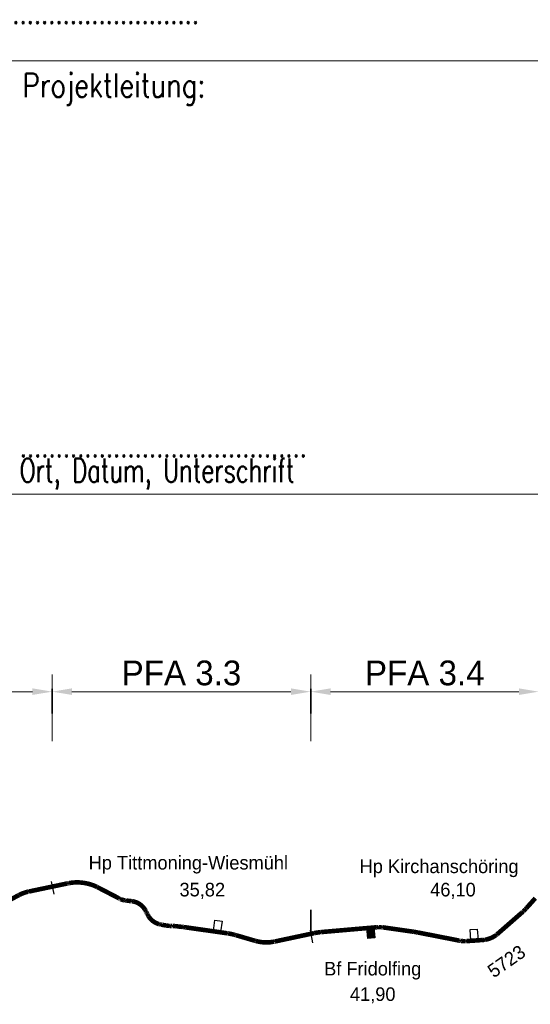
# Model space of a CAD drawing. Header units: metres. Extents: x -11 to 3521716, y 0 to 5943557.
# Tile 17 of 24: x 145.53 to 147.59, y 21.52 to 25.49. Entities that reach past the tile are written whole.
import ezdxf
from ezdxf.enums import TextEntityAlignment as Align

# ---------------------------------------------------------------- set-up
doc = ezdxf.new("R2010")
doc.units = ezdxf.units.M
doc.header["$PDMODE"] = 35
doc.header["$PDSIZE"] = 0.1
doc.linetypes.add('PUNKT2_2_2', pattern=[0.79375, 0, -0.79375])
for name, color, linetype in [('_SF_Lageskizze_PA3', 7, 'Continuous'), ('_TB_Lageskizze_PA3_025', 7, 'Continuous'), ('_TB_PFA-3.2', 7, 'Continuous'), ('_TB_PFA-3.3', 7, 'Continuous'), ('_TB_PFA-3.4', 7, 'Continuous'), ('Stempel', 7, 'Continuous')]:
    doc.layers.add(name, color=color, linetype=linetype)
doc.layers.add('_TB_HILFE', color=6, linetype='Continuous', plot=False)
doc.styles.add('K_Isocp', font='k_isocp.SHX')
doc.styles.add('K_isocp_dim', font='K_isocp.shx')
doc.styles.add('SIMPLEX8', font='simplexd.shx', dxfattribs={"width": 0.8})
doc.dimstyles.new('A_P_M_25', dxfattribs={"dimscale": 10, "dimtxt": 2.5, "dimasz": 2, "dimexe": 1.75, "dimexo": 0.625, "dimtad": 1, "dimzin": 0, "dimdsep": 46, "dimtxsty": 'K_isocp_dim', "dimsah": 1, "dimcen": 2, "dimdle": 1.75, "dimadec": 0, "dimazin": 0, "dimtfac": 1, "dimtmove": 2, "dimatfit": 3, "dimfxl": 5, "dimfxlon": 1, "dimtvp": 1, "dimtolj": 1, "dimtzin": 0, "dimarcsym": 0})

# ---------------------------------------------------------------- blocks, each defined once
blk = doc.blocks.new('*D25')
at = {"layer": '_TB_PFA-3.4', "color": 0, "lineweight": -2, "transparency": 16777216}
for p, q in [((-5.7866, 4.102), (-5.7866, 4.372)), ((-4.8657, 4.102), (-4.8657, 4.372)), ((-5.7066, 4.302), (-4.9457, 4.302))]:
    blk.add_line(p, q, dxfattribs=at)
at = {"layer": '_TB_PFA-3.4', "color": 0, "lineweight": 35, "transparency": 16777216}
for points in [[(-5.7066, 4.3154), (-5.7066, 4.2887), (-5.7866, 4.302)], [(-4.9457, 4.3154), (-4.9457, 4.2887), (-4.8657, 4.302)]]:
    blk.add_solid(points, dxfattribs=at)
at = {"layer": 'Defpoints', "color": 0, "lineweight": 35, "transparency": 16777216}
for p in [(-4.8657, 4.302), (-4.8657, 3.4846), (-5.7866, 3.3251)]:
    blk.add_point(p, dxfattribs=at)
at = {"layer": '_TB_PFA-3.4', "color": 0, "lineweight": 35, "transparency": 16777216, "insert": (-5.3261, 4.377), "char_height": 0.1, "attachment_point": 5, "style": 'K_isocp_dim'}
blk.add_mtext('\\A1;PFA 3.4', dxfattribs=at)
blk = doc.blocks.new('*D26')
at = {"layer": '_TB_PFA-3.3', "color": 0, "lineweight": -2, "transparency": 16777216}
for p, q in [((-6.8307, 4.102), (-6.8307, 4.372)), ((-5.7866, 4.102), (-5.7866, 4.372)), ((-6.7507, 4.302), (-5.8666, 4.302))]:
    blk.add_line(p, q, dxfattribs=at)
at = {"layer": '_TB_PFA-3.3', "color": 0, "lineweight": 35, "transparency": 16777216}
for points in [[(-6.7507, 4.3154), (-6.7507, 4.2887), (-6.8307, 4.302)], [(-5.8666, 4.3154), (-5.8666, 4.2887), (-5.7866, 4.302)]]:
    blk.add_solid(points, dxfattribs=at)
at = {"layer": 'Defpoints', "color": 0, "lineweight": 35, "transparency": 16777216}
for p in [(-5.7866, 4.302), (-6.8307, 3.5159), (-5.7866, 3.3251)]:
    blk.add_point(p, dxfattribs=at)
at = {"layer": '_TB_PFA-3.3', "color": 0, "lineweight": 35, "transparency": 16777216, "insert": (-6.3086, 4.377), "char_height": 0.1, "attachment_point": 5, "style": 'K_isocp_dim'}
blk.add_mtext('\\A1;PFA 3.3', dxfattribs=at)
blk = doc.blocks.new('*D27')
at = {"layer": '_TB_PFA-3.2', "color": 0, "lineweight": -2, "transparency": 16777216}
for p, q in [((-7.7064, 4.102), (-7.7064, 4.372)), ((-6.8307, 4.102), (-6.8307, 4.372)), ((-7.6264, 4.302), (-6.9107, 4.302))]:
    blk.add_line(p, q, dxfattribs=at)
at = {"layer": '_TB_PFA-3.2', "color": 0, "lineweight": 35, "transparency": 16777216}
for points in [[(-7.6264, 4.3154), (-7.6264, 4.2887), (-7.7064, 4.302)], [(-6.9107, 4.3154), (-6.9107, 4.2887), (-6.8307, 4.302)]]:
    blk.add_solid(points, dxfattribs=at)
at = {"layer": 'Defpoints', "color": 0, "lineweight": 35, "transparency": 16777216}
for p in [(-6.8307, 4.302), (-6.8307, 3.5159), (-7.7064, 3.1365)]:
    blk.add_point(p, dxfattribs=at)
at = {"layer": '_TB_PFA-3.2', "color": 0, "lineweight": 35, "transparency": 16777216, "insert": (-7.2686, 4.377), "char_height": 0.1, "attachment_point": 5, "style": 'K_isocp_dim'}
blk.add_mtext('\\A1;PFA 3.2', dxfattribs=at)
blk = doc.blocks.new('Planstempel')
at = {"layer": '_TB_PFA-3.4'}
h = blk.add_hatch(color=256, dxfattribs=at)
h.dxf.hatch_style = 1
h.paths.add_polyline_path([(-5.5312, 3.3493), (-5.5602, 3.3468), (-5.5565, 3.3047), (-5.5275, 3.3072)])
at = {"layer": '_TB_HILFE'}
for p, q in [((-6.8346, 3.5353), (-6.8244, 3.4844)), ((-5.7893, 3.3385), (-5.779, 3.2877))]:
    blk.add_line(p, q, dxfattribs=at)
at = {"layer": '_TB_Lageskizze_PA3_025', "flags": 128}
blk.add_lwpolyline([(-6.9624, 3.483, -0.001458), (-6.9616, 3.4834, -0.049672), (-6.9345, 3.4939, -0.010529), (-6.9292, 3.4952, -0.001172), (-6.9286, 3.4954, -0.001016), (-6.9279, 3.4955, -0.000859), (-6.9273, 3.4956, -0.000703), (-6.9267, 3.4958, -0.000547), (-6.9261, 3.4959, -0.000391), (-6.9254, 3.496, -0.000234), (-6.9249, 3.4962, -0.000078), (-6.9241, 3.4963), (-6.7707, 3.5285, -0.00009), (-6.7695, 3.5288, -0.000271), (-6.7687, 3.5289, -0.000452), (-6.7676, 3.5292, -0.000632), (-6.7666, 3.5294, -0.000813), (-6.7656, 3.5296, -0.000993), (-6.7646, 3.5298, -0.001174), (-6.7635, 3.53, -0.001355), (-6.7625, 3.5302, -0.037912), (-6.7354, 3.5331, -0.09434), (-6.6678, 3.5225, -0.027812), (-6.6496, 3.5148, -0.001379), (-6.6487, 3.5144, -0.001195), (-6.6478, 3.5139, -0.001011), (-6.6469, 3.5134, -0.000827), (-6.6459, 3.5129, -0.000643), (-6.645, 3.5125, -0.00046), (-6.6441, 3.512, -0.000276), (-6.6433, 3.5116, -0.000092), (-6.6422, 3.511), (-6.5654, 3.4711, 0.000069), (-6.5633, 3.47, 0.000481), (-6.562, 3.4694, 0.000524), (-6.5611, 3.4689, 0.000782), (-6.5604, 3.4685, 0.001091), (-6.5595, 3.4681, 0.001452), (-6.5587, 3.4677, 0.001847), (-6.5578, 3.4673, 0.002208), (-6.557, 3.4669, 0.002517), (-6.5561, 3.4665, 0.002775), (-6.5553, 3.4661, 0.002981), (-6.5544, 3.4657, 0.003136), (-6.5536, 3.4653, 0.003239), (-6.5527, 3.465, 0.003291), (-6.5518, 3.4646, 0.036047), (-6.5421, 3.4616, 0.003656), (-6.541, 3.4614, 0.003599), (-6.54, 3.4611, 0.003484), (-6.539, 3.4609, 0.003312), (-6.538, 3.4608, 0.003083), (-6.537, 3.4606, 0.002797), (-6.5359, 3.4604, 0.002453), (-6.5349, 3.4603, 0.002052), (-6.5339, 3.4601, 0.001613), (-6.5329, 3.46, 0.001212), (-6.5318, 3.4599, 0.000869), (-6.5308, 3.4598, 0.000582), (-6.5297, 3.4596, 0.000535), (-6.5282, 3.4595, 0.000076), (-6.5256, 3.4592), (-6.5181, 3.4583, -0.00001), (-6.5167, 3.4582, -0.00007), (-6.5159, 3.4581, -0.000189), (-6.5147, 3.4579, -0.000368), (-6.5137, 3.4578, -0.000606), (-6.5125, 3.4577, -0.000904), (-6.5115, 3.4576, -0.001262), (-6.5104, 3.4574, -0.00168), (-6.5093, 3.4573, -0.002137), (-6.5082, 3.4571, -0.002554), (-6.5071, 3.457, -0.002912), (-6.506, 3.4568, -0.00321), (-6.5049, 3.4566, -0.003449), (-6.5038, 3.4564, -0.003628), (-6.5028, 3.4562, -0.003747), (-6.5017, 3.456, -0.003807), (-6.5006, 3.4557, -0.187156), (-6.4574, 3.4259, -0.003807), (-6.4568, 3.425, -0.003747), (-6.4562, 3.4241, -0.003628), (-6.4556, 3.4231, -0.003449), (-6.455, 3.4222, -0.00321), (-6.4545, 3.4212, -0.002912), (-6.4539, 3.4203, -0.002554), (-6.4534, 3.4193, -0.002137), (-6.4529, 3.4183, -0.00168), (-6.4524, 3.4174, -0.001262), (-6.4518, 3.4164, -0.000904), (-6.4513, 3.4155, -0.000606), (-6.4508, 3.4144, -0.000368), (-6.4503, 3.4135, -0.000189), (-6.4498, 3.4124, -0.00007), (-6.4494, 3.4117, -0.00001), (-6.4488, 3.4105), (-6.4482, 3.4094, 0.00001), (-6.4475, 3.4081, 0.000071), (-6.4472, 3.4073, 0.000192), (-6.4466, 3.4062, 0.000374), (-6.4461, 3.4053, 0.000617), (-6.4456, 3.4042, 0.00092), (-6.4451, 3.4033, 0.001285), (-6.4445, 3.4022, 0.001709), (-6.444, 3.4013, 0.002175), (-6.4434, 3.4002, 0.002599), (-6.4429, 3.3993, 0.002964), (-6.4423, 3.3983, 0.003267), (-6.4417, 3.3973, 0.00351), (-6.4411, 3.3963, 0.003692), (-6.4405, 3.3954, 0.003813), (-6.4399, 3.3944, 0.003874), (-6.4393, 3.3935, 0.065047), (-6.4266, 3.3793, 0.105251), (-6.4005, 3.3649, 0.00333), (-6.3995, 3.3646, 0.003278), (-6.3986, 3.3644, 0.003173), (-6.3977, 3.3641, 0.003017), (-6.3968, 3.3639, 0.002808), (-6.3958, 3.3637, 0.002547), (-6.3949, 3.3635, 0.002234), (-6.394, 3.3633, 0.001869), (-6.393, 3.3631, 0.001469), (-6.3921, 3.3629, 0.001104), (-6.3911, 3.3627, 0.000791), (-6.3903, 3.3625, 0.00053), (-6.3893, 3.3623, 0.000487), (-6.3879, 3.3621, 0.042087), (-6.3855, 3.3616), (-6.3843, 3.3614, 0.003929), (-6.3754, 3.3598, 0.00093), (-6.3736, 3.3595, 0.001303), (-6.372, 3.3592, 0.001675), (-6.3703, 3.3589, 0.002047), (-6.3687, 3.3587, 0.002419), (-6.3669, 3.3585, 0.002791), (-6.3653, 3.3582, 0.003163), (-6.3636, 3.358, 0.003536), (-6.3619, 3.3579, 0.008018), (-6.3582, 3.3576, 0.002237), (-6.3572, 3.3575, 0.001939), (-6.356, 3.3574, 0.001641), (-6.355, 3.3574, 0.001342), (-6.3539, 3.3573, 0.001044), (-6.3528, 3.3573, 0.000746), (-6.3517, 3.3573, 0.000447), (-6.3508, 3.3572, 0.000808), (-6.3495, 3.3572, -0.000073), (-6.3485, 3.3572, -0.00022), (-6.3478, 3.3571, -0.000367), (-6.3469, 3.3571, -0.000514), (-6.346, 3.3571, -0.000661), (-6.3452, 3.3571, -0.000808), (-6.3443, 3.357, -0.000955), (-6.3434, 3.357, -0.001102), (-6.3426, 3.357, -0.009658), (-6.3356, 3.3565, -0.001336), (-6.3345, 3.3564, -0.001158), (-6.3335, 3.3563, -0.00098), (-6.3325, 3.3562, -0.000802), (-6.3314, 3.3561, -0.000624), (-6.3304, 3.356, -0.000445), (-6.3293, 3.3559, -0.000267), (-6.3285, 3.3558, -0.000089), (-6.3273, 3.3556), (-6.3059, 3.3533, -0.000137), (-6.3044, 3.3532, -0.000411), (-6.3033, 3.353, -0.000685), (-6.302, 3.3529, -0.000959), (-6.3007, 3.3527, -0.00391), (-6.2961, 3.3522, -0.000959), (-6.2949, 3.352, -0.000685), (-6.2936, 3.3518, -0.000411), (-6.2925, 3.3517, -0.000137), (-6.291, 3.3514), (-6.199, 3.3383), (-6.1262, 3.328, -0.000074), (-6.125, 3.3278, -0.000222), (-6.1242, 3.3277, -0.00037), (-6.1231, 3.3275, -0.000518), (-6.1221, 3.3274, -0.000666), (-6.1211, 3.3272, -0.000815), (-6.1201, 3.3271, -0.000963), (-6.119, 3.3269, -0.001111), (-6.118, 3.3267, -0.024093), (-6.0953, 3.3218, -0.001111), (-6.0944, 3.3216, -0.000963), (-6.0933, 3.3213, -0.000815), (-6.0924, 3.321, -0.000666), (-6.0913, 3.3207, -0.000518), (-6.0904, 3.3204, -0.00037), (-6.0893, 3.3201, -0.000222), (-6.0885, 3.3199, -0.000074), (-6.0873, 3.3195), (-6.032, 3.3033), (-6.0143, 3.2982, 0.000124), (-6.0129, 3.2978, 0.000371), (-6.0119, 3.2975, 0.000619), (-6.0106, 3.2971, 0.000866), (-6.0095, 3.2968, 0.001114), (-6.0083, 3.2965, 0.001362), (-6.0071, 3.2961, 0.001609), (-6.0059, 3.2958, 0.001857), (-6.0047, 3.2955, 0.111291), (-5.9361, 3.2934, 0.001094), (-5.9354, 3.2935, 0.000949), (-5.9346, 3.2937, 0.000803), (-5.9339, 3.2938, 0.000657), (-5.9332, 3.294, 0.000511), (-5.9325, 3.2941, 0.000365), (-5.9318, 3.2943, 0.000219), (-5.9312, 3.2944, 0.000073), (-5.9304, 3.2946), (-5.9052, 3.2999), (-5.7758, 3.3274, -0.000075), (-5.7746, 3.3276, -0.000224), (-5.7737, 3.3278, -0.000374), (-5.7725, 3.3281, -0.000523), (-5.7715, 3.3283, -0.000672), (-5.7704, 3.3285, -0.000822), (-5.7693, 3.3287, -0.000971), (-5.7682, 3.3289, -0.001121), (-5.7671, 3.3291, -0.022631), (-5.7465, 3.3322, -0.001477), (-5.745, 3.3323, -0.001055), (-5.7434, 3.3325, -0.000369), (-5.7426, 3.3325, -0.000264), (-5.7418, 3.3326, -0.000158), (-5.7412, 3.3326, -0.000053), (-5.7403, 3.3327), (-5.6886, 3.3372), (-5.5607, 3.3483), (-5.5226, 3.3517, -0.000071), (-5.5218, 3.3517, -0.000212), (-5.5213, 3.3518, -0.000353), (-5.5206, 3.3518, -0.000495), (-5.52, 3.3519, -0.001413), (-5.5186, 3.352, -0.001979), (-5.5174, 3.3521, -0.004363), (-5.5149, 3.3522, -0.002405), (-5.5135, 3.3523, -0.002694), (-5.5123, 3.3524, -0.002983), (-5.5109, 3.3524, -0.003271), (-5.5096, 3.3524, -0.021954), (-5.5013, 3.3521), (-5.4999, 3.352, -0.003052), (-5.4984, 3.3518, -0.002583), (-5.4971, 3.3517, -0.002113), (-5.4956, 3.3515, -0.001644), (-5.4942, 3.3513, -0.001174), (-5.4927, 3.3511, -0.000411), (-5.4921, 3.351, -0.000294), (-5.4913, 3.3509, -0.000176), (-5.4907, 3.3508, -0.000059), (-5.4899, 3.3507), (-5.3737, 3.3341, -0.000049), (-5.3728, 3.334, -0.000146), (-5.3722, 3.3339, -0.000244), (-5.3713, 3.3338, -0.000342), (-5.3706, 3.3337, -0.000977), (-5.369, 3.3335, -0.001367), (-5.3675, 3.3332, -0.005365), (-5.3622, 3.3324, -0.001038), (-5.3612, 3.3322, -0.000899), (-5.36, 3.332, -0.000761), (-5.359, 3.3318, -0.000623), (-5.3579, 3.3315, -0.000484), (-5.3568, 3.3313, -0.000346), (-5.3557, 3.3311, -0.000208), (-5.3548, 3.331, -0.000069), (-5.3535, 3.3307), (-5.2671, 3.3138), (-5.189, 3.2985, 0.000085), (-5.188, 3.2983, 0.000256), (-5.1872, 3.2981, 0.000427), (-5.1863, 3.298, 0.000598), (-5.1854, 3.2978, 0.000769), (-5.1845, 3.2976, 0.00094), (-5.1836, 3.2975, 0.001111), (-5.1827, 3.2973, 0.001282), (-5.1819, 3.2971, 0.001453), (-5.1809, 3.297, 0.001624), (-5.1801, 3.2968, 0.001794), (-5.1791, 3.2967, 0.001965), (-5.1782, 3.2966, 0.002136), (-5.1773, 3.2964, 0.002307), (-5.1764, 3.2963, 0.002478), (-5.1755, 3.2962, 0.002649), (-5.1746, 3.2961, 0.015168), (-5.1691, 3.2957, 0.003311), (-5.168, 3.2957, 0.003098), (-5.1668, 3.2956, 0.002884), (-5.1657, 3.2956, 0.00267), (-5.1646, 3.2956, 0.002457), (-5.1634, 3.2956, 0.002243), (-5.1623, 3.2957, 0.002029), (-5.1612, 3.2957, 0.001816), (-5.16, 3.2957, 0.001602), (-5.1589, 3.2958, 0.001389), (-5.1577, 3.2959, 0.001175), (-5.1566, 3.2959, 0.000961), (-5.1554, 3.296, 0.000748), (-5.1544, 3.2961, 0.000534), (-5.1532, 3.2961, 0.00032), (-5.1522, 3.2962, 0.000107), (-5.1509, 3.2963), (-5.133, 3.2976), (-5.1116, 3.2991), (-5.0974, 3.3001, 0.00009), (-5.0962, 3.3002, 0.000269), (-5.0953, 3.3002, 0.000449), (-5.0942, 3.3003, 0.000629), (-5.0933, 3.3004, 0.000808), (-5.0922, 3.3005, 0.000988), (-5.0912, 3.3005, 0.001167), (-5.0901, 3.3006, 0.001347), (-5.0891, 3.3007, 0.001527), (-5.088, 3.3008, 0.001706), (-5.087, 3.3009, 0.001886), (-5.086, 3.3011, 0.002065), (-5.085, 3.3012, 0.002245), (-5.0839, 3.3013, 0.002425), (-5.0829, 3.3014, 0.002604), (-5.0819, 3.3016, 0.002784), (-5.0808, 3.3018, 0.039948), (-5.0671, 3.3051, 0.059246), (-5.0446, 3.3157, 0.01656), (-5.0396, 3.319, 0.002941), (-5.0387, 3.3197, 0.002751), (-5.0378, 3.3203, 0.002561), (-5.0369, 3.321, 0.002372), (-5.0361, 3.3217, 0.002182), (-5.0352, 3.3224, 0.001992), (-5.0343, 3.3231, 0.001802), (-5.0335, 3.3237, 0.001613), (-5.0326, 3.3245, 0.001423), (-5.0318, 3.3252, 0.001233), (-5.0309, 3.3259, 0.001044), (-5.0301, 3.3266, 0.000854), (-5.0292, 3.3273, 0.000664), (-5.0284, 3.328, 0.000474), (-5.0276, 3.3288, 0.000285), (-5.0269, 3.3294, 0.000095), (-5.0259, 3.3302), (-4.949, 3.3975), (-4.9331, 3.4114, 0.000128), (-4.9321, 3.4123, 0.000385), (-4.9314, 3.413, 0.000642), (-4.9304, 3.4138, 0.000898), (-4.9296, 3.4145, 0.001155), (-4.9287, 3.4154, 0.001411), (-4.9279, 3.4161, 0.001668), (-4.927, 3.4169, 0.001925), (-4.9262, 3.4177, 0.018324), (-4.9201, 3.4237, 0.001818), (-4.9193, 3.4245, 0.001575), (-4.9186, 3.4253, 0.001333), (-4.9179, 3.4261, 0.001091), (-4.9171, 3.427, 0.000848), (-4.9164, 3.4278, 0.000606), (-4.9156, 3.4286, 0.000364), (-4.915, 3.4293, 0.000121), (-4.9141, 3.4303), (-4.9017, 3.4442), (-4.8796, 3.469)], format="xyb", dxfattribs=at)
at = {"layer": '_TB_PFA-3.2', "linetype": 'PUNKT2_2_2', "lineweight": 35}
blk.add_line((-6.8307, 4.3139), (-6.8307, 3.5159), dxfattribs=at)
at = {"layer": '_TB_PFA-3.2', "const_width": 0.0185}
blk.add_lwpolyline([(-7.17, 3.3702), (-6.9684, 3.4784, -0.000097), (-6.9675, 3.4789, -0.000292), (-6.9668, 3.4793, -0.000486), (-6.966, 3.4797, -0.00068), (-6.9652, 3.4801, -0.000875), (-6.9644, 3.4805, -0.001069), (-6.9636, 3.481, -0.001263), (-6.9628, 3.4814, -0.001458), (-6.962, 3.4818, -0.049672), (-6.9348, 3.4922, -0.010529), (-6.9295, 3.4936, -0.001172), (-6.9289, 3.4937, -0.001016), (-6.9283, 3.4939, -0.000859), (-6.9276, 3.494, -0.000703), (-6.927, 3.4942, -0.000547), (-6.9264, 3.4943, -0.000391), (-6.9257, 3.4944, -0.000234), (-6.9252, 3.4945, -0.000078), (-6.9244, 3.4947), (-6.831, 3.5143)], format="xyb", dxfattribs=at)
at = {"layer": '_TB_PFA-3.3', "linetype": 'PUNKT2_2_2', "lineweight": 35}
for p, q in [((-6.8307, 4.3139), (-6.8307, 3.5159)), ((-5.7866, 4.3139), (-5.7866, 3.3251))]:
    blk.add_line(p, q, dxfattribs=at)
at = {"layer": '_TB_PFA-3.3', "const_width": 0.0185}
blk.add_lwpolyline([(-6.831, 3.5143), (-6.771, 3.5269, -0.00009), (-6.7698, 3.5271, -0.000271), (-6.769, 3.5273, -0.000452), (-6.7679, 3.5275, -0.000632), (-6.7669, 3.5277, -0.000813), (-6.7659, 3.528, -0.000993), (-6.7649, 3.5281, -0.001174), (-6.7638, 3.5284, -0.001355), (-6.7628, 3.5285, -0.037912), (-6.7357, 3.5315, -0.09434), (-6.6681, 3.5209, -0.027812), (-6.65, 3.5132, -0.001379), (-6.6491, 3.5127, -0.001195), (-6.6481, 3.5123, -0.001011), (-6.6472, 3.5118, -0.000827), (-6.6462, 3.5113, -0.000643), (-6.6454, 3.5109, -0.00046), (-6.6444, 3.5104, -0.000276), (-6.6436, 3.51, -0.000092), (-6.6425, 3.5094), (-6.5657, 3.4695, 0.000069), (-6.5636, 3.4684, 0.000481), (-6.5624, 3.4678, 0.000524), (-6.5615, 3.4673, 0.000782), (-6.5607, 3.4669, 0.001091), (-6.5598, 3.4665, 0.001452), (-6.559, 3.4661, 0.001847), (-6.5581, 3.4657, 0.002208), (-6.5573, 3.4653, 0.002517), (-6.5565, 3.4648, 0.002775), (-6.5556, 3.4645, 0.002981), (-6.5548, 3.4641, 0.003136), (-6.5539, 3.4637, 0.003239), (-6.553, 3.4634, 0.003291), (-6.5522, 3.463, 0.036047), (-6.5424, 3.46, 0.003656), (-6.5414, 3.4597, 0.003599), (-6.5404, 3.4595, 0.003484), (-6.5393, 3.4593, 0.003312), (-6.5383, 3.4591, 0.003083), (-6.5373, 3.459, 0.002797), (-6.5362, 3.4588, 0.002453), (-6.5352, 3.4587, 0.002052), (-6.5342, 3.4585, 0.001613), (-6.5332, 3.4584, 0.001212), (-6.5321, 3.4583, 0.000869), (-6.5311, 3.4581, 0.000582), (-6.53, 3.458, 0.000535), (-6.5285, 3.4578, 0.000076), (-6.5259, 3.4575), (-6.5184, 3.4567, -0.00001), (-6.5171, 3.4566, -0.00007), (-6.5162, 3.4565, -0.000189), (-6.515, 3.4563, -0.000368), (-6.514, 3.4562, -0.000606), (-6.5129, 3.4561, -0.000904), (-6.5118, 3.456, -0.001262), (-6.5107, 3.4558, -0.00168), (-6.5096, 3.4557, -0.002137), (-6.5085, 3.4555, -0.002554), (-6.5074, 3.4554, -0.002912), (-6.5063, 3.4552, -0.00321), (-6.5053, 3.455, -0.003449), (-6.5042, 3.4548, -0.003628), (-6.5031, 3.4546, -0.003747), (-6.502, 3.4544, -0.003807), (-6.5009, 3.4541, -0.187156), (-6.4577, 3.4243, -0.003807), (-6.4571, 3.4234, -0.003747), (-6.4565, 3.4225, -0.003628), (-6.4559, 3.4215, -0.003449), (-6.4554, 3.4206, -0.00321), (-6.4548, 3.4196, -0.002912), (-6.4542, 3.4187, -0.002554), (-6.4537, 3.4177, -0.002137), (-6.4532, 3.4167, -0.00168), (-6.4527, 3.4158, -0.001262), (-6.4521, 3.4148, -0.000904), (-6.4517, 3.4138, -0.000606), (-6.4511, 3.4128, -0.000368), (-6.4507, 3.4119, -0.000189), (-6.4501, 3.4108, -0.00007), (-6.4497, 3.4101, -0.00001), (-6.4491, 3.4089), (-6.4485, 3.4078, 0.00001), (-6.4479, 3.4065, 0.000071), (-6.4475, 3.4057, 0.000192), (-6.4469, 3.4046, 0.000374), (-6.4464, 3.4037, 0.000617), (-6.4459, 3.4026, 0.00092), (-6.4454, 3.4017, 0.001285), (-6.4448, 3.4006, 0.001709), (-6.4443, 3.3997, 0.002175), (-6.4437, 3.3986, 0.002599), (-6.4432, 3.3977, 0.002964), (-6.4426, 3.3967, 0.003267), (-6.4421, 3.3957, 0.00351), (-6.4415, 3.3947, 0.003692), (-6.4409, 3.3938, 0.003813), (-6.4402, 3.3928, 0.003874), (-6.4396, 3.3919, 0.065047), (-6.4269, 3.3777, 0.105251), (-6.4008, 3.3633, 0.00333), (-6.3999, 3.363, 0.003278), (-6.3989, 3.3628, 0.003173), (-6.398, 3.3625, 0.003017), (-6.3971, 3.3623, 0.002808), (-6.3962, 3.3621, 0.002547), (-6.3952, 3.3618, 0.002234), (-6.3943, 3.3616, 0.001869), (-6.3933, 3.3614, 0.001469), (-6.3925, 3.3613, 0.001104), (-6.3915, 3.3611, 0.000791), (-6.3906, 3.3609, 0.00053), (-6.3896, 3.3607, 0.000487), (-6.3882, 3.3604, 0.042087), (-6.3858, 3.36), (-6.3846, 3.3598, 0.003929), (-6.3757, 3.3582, 0.00093), (-6.374, 3.3579, 0.001303), (-6.3724, 3.3576, 0.001675), (-6.3706, 3.3573, 0.002047), (-6.369, 3.3571, 0.002419), (-6.3673, 3.3568, 0.002791), (-6.3656, 3.3566, 0.003163), (-6.3639, 3.3564, 0.003536), (-6.3622, 3.3562, 0.008018), (-6.3586, 3.3559, 0.002237), (-6.3575, 3.3559, 0.001939), (-6.3564, 3.3558, 0.001641), (-6.3553, 3.3558, 0.001342), (-6.3542, 3.3557, 0.001044), (-6.3531, 3.3557, 0.000746), (-6.352, 3.3556, 0.000447), (-6.3511, 3.3556, 0.000808), (-6.3498, 3.3556, -0.000073), (-6.3488, 3.3555, -0.00022), (-6.3481, 3.3555, -0.000367), (-6.3472, 3.3555, -0.000514), (-6.3464, 3.3555, -0.000661), (-6.3455, 3.3554, -0.000808), (-6.3446, 3.3554, -0.000955), (-6.3438, 3.3554, -0.001102), (-6.3429, 3.3553, -0.009658), (-6.3359, 3.3549, -0.001336), (-6.3349, 3.3548, -0.001158), (-6.3338, 3.3547, -0.00098), (-6.3328, 3.3546, -0.000802), (-6.3317, 3.3545, -0.000624), (-6.3308, 3.3544, -0.000445), (-6.3297, 3.3543, -0.000267), (-6.3288, 3.3542, -0.000089), (-6.3276, 3.354), (-6.3062, 3.3517, -0.000137), (-6.3047, 3.3515, -0.000411), (-6.3037, 3.3514, -0.000685), (-6.3023, 3.3513, -0.000959), (-6.3011, 3.3511, -0.00391), (-6.2965, 3.3505, -0.000959), (-6.2952, 3.3504, -0.000685), (-6.2939, 3.3502, -0.000411), (-6.2928, 3.35, -0.000137), (-6.2913, 3.3498), (-6.1994, 3.3367), (-6.1266, 3.3263, -0.000074), (-6.1254, 3.3262, -0.000222), (-6.1245, 3.3261, -0.00037), (-6.1234, 3.3259, -0.000518), (-6.1224, 3.3258, -0.000666), (-6.1214, 3.3256, -0.000815), (-6.1204, 3.3254, -0.000963), (-6.1193, 3.3253, -0.001111), (-6.1183, 3.3251, -0.024093), (-6.0957, 3.3202, -0.001111), (-6.0947, 3.3199, -0.000963), (-6.0937, 3.3197, -0.000815), (-6.0927, 3.3194, -0.000666), (-6.0917, 3.3191, -0.000518), (-6.0907, 3.3188, -0.00037), (-6.0897, 3.3185, -0.000222), (-6.0888, 3.3183, -0.000074), (-6.0877, 3.3179), (-6.0323, 3.3017), (-6.0146, 3.2966, 0.000124), (-6.0132, 3.2962, 0.000371), (-6.0122, 3.2959, 0.000619), (-6.011, 3.2955, 0.000866), (-6.0098, 3.2952, 0.001114), (-6.0086, 3.2948, 0.001362), (-6.0075, 3.2945, 0.001609), (-6.0062, 3.2942, 0.001857), (-6.0051, 3.2939, 0.111291), (-5.9364, 3.2918, 0.001094), (-5.9357, 3.2919, 0.000949), (-5.935, 3.2921, 0.000803), (-5.9343, 3.2922, 0.000657), (-5.9335, 3.2923, 0.000511), (-5.9329, 3.2925, 0.000365), (-5.9321, 3.2926, 0.000219), (-5.9315, 3.2928, 0.000073), (-5.9307, 3.2929), (-5.9055, 3.2983), (-5.7869, 3.3235)], format="xyb", dxfattribs=at)
at = {"layer": '_TB_PFA-3.3'}
blk.add_lwpolyline([(-6.1733, 3.3789), (-6.1445, 3.3748), (-6.1507, 3.3314), (-6.1794, 3.3355)], close=True, dxfattribs=at)
at = {"layer": '_TB_PFA-3.4', "linetype": 'PUNKT2_2_2', "lineweight": 35}
blk.add_line((-5.7866, 4.3139), (-5.7866, 3.3251), dxfattribs=at)
at = {"layer": '_TB_PFA-3.4', "const_width": 0.0185}
blk.add_lwpolyline([(-5.7869, 3.3235), (-5.7762, 3.3257, -0.000075), (-5.7749, 3.326, -0.000224), (-5.774, 3.3262, -0.000374), (-5.7728, 3.3264, -0.000523), (-5.7718, 3.3267, -0.000672), (-5.7707, 3.3269, -0.000822), (-5.7696, 3.3271, -0.000971), (-5.7685, 3.3273, -0.001121), (-5.7675, 3.3275, -0.022631), (-5.7468, 3.3305, -0.001477), (-5.7453, 3.3307, -0.001055), (-5.7437, 3.3308, -0.000369), (-5.743, 3.3309, -0.000264), (-5.7421, 3.331, -0.000158), (-5.7415, 3.331, -0.000053), (-5.7406, 3.3311), (-5.6889, 3.3356), (-5.5611, 3.3467), (-5.5229, 3.35, -0.000071), (-5.5221, 3.3501, -0.000212), (-5.5216, 3.3502, -0.000353), (-5.5209, 3.3502, -0.000495), (-5.5203, 3.3503, -0.001413), (-5.5189, 3.3504, -0.001979), (-5.5177, 3.3505, -0.004363), (-5.5152, 3.3506, -0.002405), (-5.5139, 3.3507, -0.002694), (-5.5126, 3.3507, -0.002983), (-5.5113, 3.3508, -0.003271), (-5.51, 3.3508, -0.021954), (-5.5016, 3.3505), (-5.5002, 3.3503, -0.003052), (-5.4988, 3.3502, -0.002583), (-5.4974, 3.35, -0.002113), (-5.4959, 3.3499, -0.001644), (-5.4946, 3.3497, -0.001174), (-5.4931, 3.3495, -0.000411), (-5.4924, 3.3494, -0.000294), (-5.4917, 3.3493, -0.000176), (-5.4911, 3.3492, -0.000059), (-5.4902, 3.3491), (-5.374, 3.3325, -0.000049), (-5.3731, 3.3324, -0.000146), (-5.3725, 3.3323, -0.000244), (-5.3717, 3.3322, -0.000342), (-5.3709, 3.3321, -0.000977), (-5.3693, 3.3318, -0.001367), (-5.3678, 3.3316, -0.005365), (-5.3625, 3.3307, -0.001038), (-5.3615, 3.3305, -0.000899), (-5.3604, 3.3303, -0.000761), (-5.3593, 3.3301, -0.000623), (-5.3582, 3.3299, -0.000484), (-5.3572, 3.3297, -0.000346), (-5.356, 3.3295, -0.000208), (-5.3551, 3.3293, -0.000069), (-5.3538, 3.3291), (-5.2675, 3.3122), (-5.1894, 3.2969, 0.000085), (-5.1883, 3.2967, 0.000256), (-5.1876, 3.2965, 0.000427), (-5.1866, 3.2963, 0.000598), (-5.1858, 3.2962, 0.000769), (-5.1848, 3.296, 0.00094), (-5.184, 3.2958, 0.001111), (-5.1831, 3.2957, 0.001282), (-5.1822, 3.2955, 0.001453), (-5.1813, 3.2954, 0.001624), (-5.1804, 3.2952, 0.001794), (-5.1795, 3.2951, 0.001965), (-5.1786, 3.2949, 0.002136), (-5.1777, 3.2948, 0.002307), (-5.1768, 3.2947, 0.002478), (-5.1759, 3.2946, 0.002649), (-5.175, 3.2945, 0.015168), (-5.1694, 3.2941, 0.003311), (-5.1683, 3.294, 0.003098), (-5.1672, 3.294, 0.002884), (-5.166, 3.294, 0.00267), (-5.1649, 3.294, 0.002457), (-5.1638, 3.294, 0.002243), (-5.1626, 3.2941, 0.002029), (-5.1615, 3.2941, 0.001816), (-5.1603, 3.2941, 0.001602), (-5.1592, 3.2942, 0.001389), (-5.158, 3.2942, 0.001175), (-5.1569, 3.2943, 0.000961), (-5.1558, 3.2944, 0.000748), (-5.1547, 3.2944, 0.000534), (-5.1535, 3.2945, 0.00032), (-5.1525, 3.2946, 0.000107), (-5.1512, 3.2947), (-5.1333, 3.2959), (-5.112, 3.2974), (-5.0977, 3.2985, 0.00009), (-5.0965, 3.2985, 0.000269), (-5.0957, 3.2986, 0.000449), (-5.0946, 3.2987, 0.000629), (-5.0936, 3.2988, 0.000808), (-5.0925, 3.2988, 0.000988), (-5.0915, 3.2989, 0.001167), (-5.0904, 3.299, 0.001347), (-5.0894, 3.2991, 0.001527), (-5.0884, 3.2992, 0.001706), (-5.0874, 3.2993, 0.001886), (-5.0863, 3.2994, 0.002065), (-5.0853, 3.2996, 0.002245), (-5.0842, 3.2997, 0.002425), (-5.0832, 3.2998, 0.002604), (-5.0822, 3.3, 0.002784), (-5.0812, 3.3001, 0.039948), (-5.0675, 3.3035, 0.059246), (-5.0449, 3.314, 0.01656), (-5.0399, 3.3174, 0.002941), (-5.039, 3.318, 0.002751), (-5.0381, 3.3187, 0.002561), (-5.0373, 3.3194, 0.002372), (-5.0364, 3.3201, 0.002182), (-5.0355, 3.3207, 0.001992), (-5.0347, 3.3214, 0.001802), (-5.0338, 3.3221, 0.001613), (-5.0329, 3.3228, 0.001423), (-5.0321, 3.3235, 0.001233), (-5.0312, 3.3243, 0.001044), (-5.0304, 3.325, 0.000854), (-5.0296, 3.3257, 0.000664), (-5.0288, 3.3264, 0.000474), (-5.0279, 3.3272, 0.000285), (-5.0272, 3.3278, 0.000095), (-5.0262, 3.3286), (-4.9494, 3.3959), (-4.9335, 3.4098, 0.000128), (-4.9324, 3.4107, 0.000385), (-4.9317, 3.4114, 0.000642), (-4.9308, 3.4122, 0.000898), (-4.93, 3.4129, 0.001155), (-4.929, 3.4137, 0.001411), (-4.9282, 3.4145, 0.001668), (-4.9273, 3.4153, 0.001925), (-4.9265, 3.4161, 0.018324), (-4.9204, 3.4221, 0.001818), (-4.9197, 3.4229, 0.001575), (-4.9189, 3.4237, 0.001333), (-4.9182, 3.4245, 0.001091), (-4.9174, 3.4254, 0.000848), (-4.9167, 3.4261, 0.000606), (-4.9159, 3.427, 0.000364), (-4.9153, 3.4277, 0.000121), (-4.9145, 3.4287), (-4.9021, 3.4426), (-4.8799, 3.4674)], format="xyb", dxfattribs=at)
at = {"layer": '_TB_PFA-3.4'}
for points in [[(-5.5275, 3.3072), (-5.5565, 3.3047), (-5.5603, 3.3484), (-5.5313, 3.3509)], [(-5.5275, 3.3072), (-5.5565, 3.3047), (-5.5603, 3.3484), (-5.5313, 3.3509)], [(-5.1429, 3.3408), (-5.1139, 3.3429), (-5.1108, 3.2991), (-5.1398, 3.2971)], [(-5.1429, 3.3408), (-5.1139, 3.3429), (-5.1108, 3.2991), (-5.1398, 3.2971)]]:
    blk.add_lwpolyline(points, close=True, dxfattribs=at)
at = {"layer": 'Stempel', "color": 7, "lineweight": 18}
for p, q in [((-9.25, 6.85), (-0.25, 6.85)), ((-9.25, 5.1), (-0.25, 5.1))]:
    blk.add_line(p, q, dxfattribs=at)
at = {"layer": '_SF_Lageskizze_PA3', "style": 'K_Isocp'}
for s, p in [('35,82', (-6.2244, 3.4583)), ('Bf Fridolfing', (-5.5362, 3.139)), ('41,90', (-5.5362, 3.036))]:
    blk.add_text(s, height=0.055, dxfattribs=at).set_placement(p, align=Align.BOTTOM_CENTER)
blk.add_text('5723', height=0.055, rotation=35, dxfattribs=at).set_placement((-4.9711, 3.1768), align=Align.BOTTOM_CENTER)
at = {"layer": 'Stempel', "color": 7, "lineweight": 18, "style": 'SIMPLEX8', "width": 0.7}
for s, height, p in [('......................................................................................................', 0.0966258, (-9.1946, 7.0001)), ('Ort, Datum, Unterschrift', 0.096626, (-6.9616, 5.1478)), ('........................................', 0.096626, (-6.9616, 5.2501))]:
    blk.add_text(s, height=height, dxfattribs=at).set_placement(p)
at = {"layer": 'Stempel', "color": 7, "lineweight": 18, "insert": (-6.95, 6.8), "char_height": 0.096626, "attachment_point": 1, "style": 'SIMPLEX8', "bg_fill": 2}
blk.add_mtext('Projektleitung:', dxfattribs=at)
at = {"layer": '_TB_PFA-3.2', "lineweight": 35}
dim = blk.add_linear_dim(base=(-6.8307, 4.302), p1=(-7.7064, 3.1365), p2=(-6.8307, 3.5159), text='PFA 3.2', dimstyle='A_P_M_25', override={"dimscale": 0.04, "dimtix": 0, "dimtofl": 1, "dimtmove": 2, "dimatfit": 3}, dxfattribs=at)
dim.commit()
dim.dimension.update_dxf_attribs({"geometry": '*D27', "text_midpoint": (-7.2686, 4.377)})
at = {"layer": '_TB_PFA-3.3', "lineweight": 35}
dim = blk.add_linear_dim(base=(-5.7866, 4.302), p1=(-6.8307, 3.5159), p2=(-5.7866, 3.3251), text='PFA 3.3', dimstyle='A_P_M_25', override={"dimscale": 0.04, "dimtix": 0, "dimtofl": 1, "dimtmove": 2, "dimatfit": 3}, dxfattribs=at)
dim.commit()
dim.dimension.update_dxf_attribs({"geometry": '*D26', "text_midpoint": (-6.3086, 4.377)})
at = {"layer": '_TB_PFA-3.4', "lineweight": 35}
dim = blk.add_linear_dim(base=(-4.8657, 4.302), p1=(-5.7866, 3.3251), p2=(-4.8657, 3.4846), text='PFA 3.4', dimstyle='A_P_M_25', override={"dimscale": 0.04, "dimtix": 0, "dimtofl": 1, "dimtmove": 2, "dimatfit": 3}, dxfattribs=at)
dim.commit()
dim.dimension.update_dxf_attribs({"geometry": '*D25', "text_midpoint": (-5.3261, 4.377)})
at = {"layer": '_SF_Lageskizze_PA3', "char_height": 0.055, "attachment_point": 2, "style": 'K_Isocp', "bg_fill": 3, "box_fill_scale": 1.1, "bg_fill_color": 256, "bg_fill_transparency": 0}
for s, insert, width in [('Hp Tittmoning-Wiesmühl', (-6.2808, 3.6386), 1.134517), ('Hp Kirchanschöring', (-5.2682, 3.624), 0.850708)]:
    blk.add_mtext(s, dxfattribs=dict(at, insert=insert, width=width))
at = {"layer": '_SF_Lageskizze_PA3', "style": 'K_Isocp'}
blk.add_text('46,10', height=0.055, dxfattribs=at).set_placement((-5.2122, 3.4583), align=Align.BOTTOM_CENTER)

msp = doc.modelspace()

# ---------------------------------------------------------------- block references
at = {"linetype": 'Continuous', "lineweight": 18}
msp.add_blockref('Planstempel', (152.4919, 18.478), dxfattribs=at)

doc.saveas('drawing.dxf')
